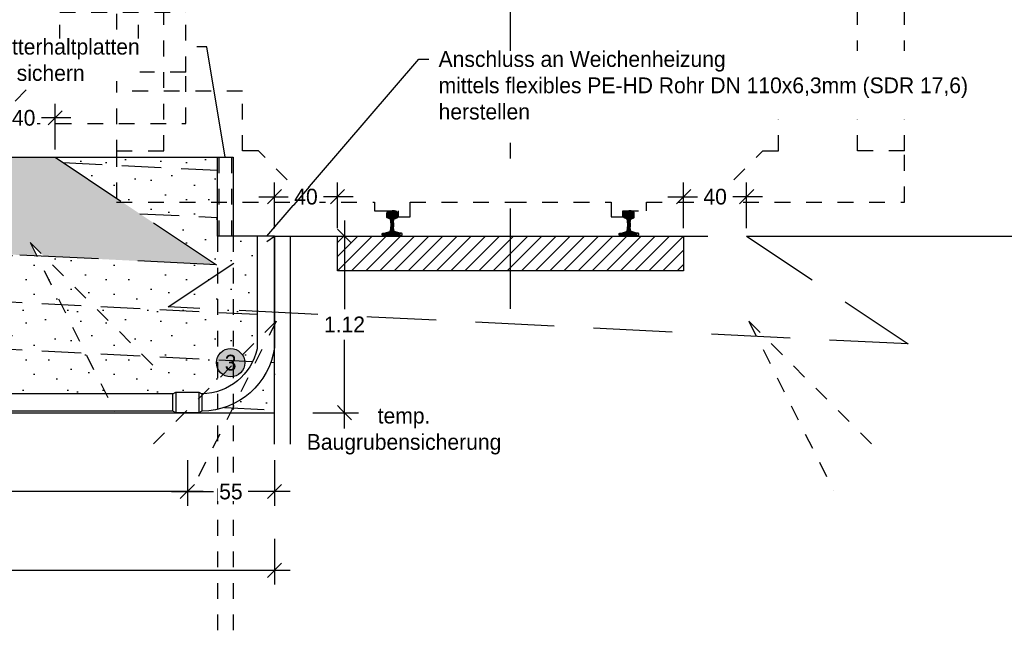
# Model space of a CAD drawing. Header units: metres. Extents: x -8 to 484, y -254 to 116.
# Tile 166 of 172: x 425.94 to 432.19, y 53.76 to 57.63. Entities that reach past the tile are written whole.
import ezdxf
from ezdxf import colors
from ezdxf.entities.mleader import LeaderData, LeaderLine
from ezdxf.math import Vec2, Vec3

# ---------------------------------------------------------------- set-up
doc = ezdxf.new("R2010")
doc.units = ezdxf.units.M
doc.linetypes.add('STRICHLINIE', pattern=[0.75, 0.5, -0.25])
doc.linetypes.add('STRICHPUNKT', pattern=[25.4, 12.7, -6.35, 0, -6.35])
for name, color, linetype in [('GTU_A_Druckbereich', 7, 'STRICHPUNKT'), ('GTU_A_Gleisachse', 7, 'STRICHPUNKT'), ('GTU_A_Lichtraumprofil', 252, 'Continuous'), ('GTU_B', 253, 'Continuous'), ('GTU_B_Bemaßung', 253, 'Continuous'), ('GTU_P', 1, 'Continuous'), ('GTU_P_Baugrube', 11, 'Continuous'), ('GTU_P_Baugrube_Bemaßung', 11, 'Continuous'), ('GTU_P_Baugrube_Beschriftung', 11, 'Continuous'), ('GTU_P_Bemaßung', 1, 'Continuous'), ('GTU_P_Beschriftung', 1, 'Continuous')]:
    doc.layers.add(name, color=color, linetype=linetype)
doc.styles.add('PROVI', font='PROVI.SHX')
doc.dimstyles.new('1zu50', dxfattribs={"dimscale": 0.5, "dimtxt": 0.2, "dimasz": 0.18, "dimexe": 0.18, "dimexo": 0.02, "dimgap": 0.09, "dimtad": 0, "dimtih": 1, "dimtoh": 1, "dimzin": 4, "dimdsep": 46, "dimtxsty": 'PROVI', "dimblk1": 'OBLIQUE', "dimblk2": 'OBLIQUE', "dimsah": 1, "dimcen": 0.3, "dimdle": 0.2, "dimclrd": 256, "dimclre": 256, "dimclrt": 256, "dimadec": 0, "dimazin": 0, "dimtfac": 1, "dimtdec": 4, "dimtofl": 0, "dimtmove": 2, "dimatfit": 3, "dimldrblk": 'NONE', "dimfxl": 0.4, "dimfxlon": 1, "dimtfill": 1, "dimtfillclr": 256, "dimtolj": 1, "dimtzin": 0, "dimlwd": -1, "dimlwe": -1, "dimarcsym": 0})
doc.dimstyles.new('1zu50 (cm)', dxfattribs={"dimscale": 0.5, "dimtxt": 0.2, "dimasz": 0.18, "dimexe": 0.18, "dimexo": 0.02, "dimgap": 0.09, "dimtad": 0, "dimtih": 1, "dimtoh": 1, "dimdec": 0, "dimlfac": 100, "dimzin": 4, "dimdsep": 46, "dimtxsty": 'PROVI', "dimblk1": 'OBLIQUE', "dimblk2": 'OBLIQUE', "dimsah": 1, "dimcen": 0.3, "dimdle": 0.2, "dimclrd": 256, "dimclre": 256, "dimclrt": 256, "dimadec": 0, "dimazin": 0, "dimtfac": 1, "dimtdec": 4, "dimtofl": 0, "dimtmove": 2, "dimatfit": 3, "dimldrblk": 'NONE', "dimfxl": 0.4, "dimfxlon": 1, "dimtfill": 1, "dimtfillclr": 256, "dimtolj": 1, "dimtzin": 0, "dimlwd": -1, "dimlwe": -1, "dimarcsym": 0})

# ---------------------------------------------------------------- blocks, each defined once
blk = doc.blocks.new('Lira_250m GC mit_Ola')
at = {"layer": 'GTU_A_Lichtraumprofil', "linetype": 'STRICHLINIE', "ltscale": 0.2}
for points in [[(0.75, 0.055), (1.3875, 0.055), (1.3875, -0.038), (1.4625, -0.038), (1.4625, 0), (1.6125, 0), (1.6125, 0.055), (2.025, 0.055), (3.25, 0.055), (3.25, 0.38), (3.25, 3.05), (2.61, 4.9), (-1.11, 4.9), (-1.75, 3.05), (-1.75, 0.38), (-1.75, 0.055), (-0.525, 0.055), (-0.1125, 0.055), (-0.1125, 0), (0.0375, 0), (0.0375, -0.038), (0.1125, -0.038), (0.1125, 0.055), (0.75, 0.055)], [(-1.75, 0.38), (-1.45, 0.38), (-1.45, 3.9172)], [(3.25, 0.38), (2.95, 0.38), (2.95, 3.9172)], [(-0.525, 0.055), (-0.85, 0.38), (-0.95, 0.38), (-0.95, 0.76), (-1.75, 0.76)], [(2.025, 0.055), (2.35, 0.38), (2.45, 0.38), (2.45, 0.76), (3.25, 0.76)]]:
    blk.add_lwpolyline(points, dxfattribs=at)
blk = doc.blocks.new('S54')
at = {"color": 0}
for p, q in [((-0.0335, 0.1187), (0.0018, 0.154)), ((-0.0335, 0.1275), (-0.0071, 0.1539)), ((-0.0335, 0.1363), (-0.0164, 0.1534)), ((-0.0335, 0.14), (-0.0324, 0.1449)), ((-0.0335, 0.116), (-0.0335, 0.14)), ((-0.0324, 0.1449), (-0.0315, 0.147)), ((-0.0322, 0.1112), (0.0105, 0.1539)), ((-0.0315, 0.147), (-0.0296, 0.1491)), ((-0.0296, 0.1491), (-0.0275, 0.1505)), ((-0.0275, 0.1505), (-0.0253, 0.1518)), ((-0.0259, 0.1086), (0.0187, 0.1531)), ((-0.0253, 0.1518), (-0.0243, 0.1521)), ((-0.0243, 0.1521), (-0.0209, 0.1529)), ((-0.0209, 0.1529), (-0.0171, 0.1533)), ((-0.0194, 0.1063), (0.0258, 0.1515)), ((-0.0171, 0.1533), (-0.014, 0.1536)), ((-0.014, 0.1536), (-0.0099, 0.1539)), ((-0.0134, 0.1034), (0.0309, 0.1477)), ((-0.0106, 0.0974), (0.0332, 0.1412)), ((-0.0099, 0.1539), (-0.0058, 0.154)), ((-0.0091, 0.09), (0.0335, 0.1326)), ((-0.0058, 0.154), (-0.0026, 0.154)), ((-0.0026, 0.154), (0, 0.154)), ((0.0026, 0.154), (0, 0.154)), ((0.0058, 0.154), (0.0026, 0.154)), ((0.0099, 0.1539), (0.0058, 0.154)), ((0.014, 0.1536), (0.0099, 0.1539)), ((0.0171, 0.1533), (0.014, 0.1536)), ((0.0209, 0.1529), (0.0171, 0.1533)), ((0.0243, 0.1521), (0.0209, 0.1529)), ((0.0253, 0.1518), (0.0243, 0.1521)), ((0.0275, 0.1505), (0.0253, 0.1518)), ((0.0296, 0.1491), (0.0275, 0.1505)), ((0.0315, 0.147), (0.0296, 0.1491)), ((0.0324, 0.1449), (0.0315, 0.147)), ((0.0335, 0.14), (0.0324, 0.1449)), ((0.0335, 0.116), (0.0335, 0.14)), ((-0.0332, 0.1123), (-0.0335, 0.116)), ((-0.0326, 0.1114), (-0.0332, 0.1123)), ((-0.0311, 0.1105), (-0.0326, 0.1114)), ((-0.0153, 0.1048), (-0.0311, 0.1105)), ((-0.0141, 0.1041), (-0.0153, 0.1048)), ((-0.0128, 0.1029), (-0.0141, 0.1041)), ((-0.0119, 0.1016), (-0.0128, 0.1029)), ((-0.0112, 0.1), (-0.0119, 0.1016)), ((-0.0105, 0.0968), (-0.0112, 0.1)), ((-0.0101, 0.0951), (-0.0105, 0.0968)), ((-0.0092, 0.091), (-0.0101, 0.0951)), ((-0.0085, 0.0854), (-0.0092, 0.091)), ((-0.0088, 0.0462), (0.008, 0.0629)), ((-0.008, 0.0786), (-0.0085, 0.0854)), ((-0.0083, 0.082), (0.0335, 0.1238)), ((-0.008, 0.0735), (0.0092, 0.0906)), ((-0.008, 0.0646), (0.0082, 0.0808)), ((-0.008, 0.0786), (-0.008, 0.0528)), ((-0.008, 0.0558), (0.008, 0.0718)), ((0.008, 0.0786), (0.0085, 0.0854)), ((0.008, 0.0786), (0.008, 0.0528)), ((0.0085, 0.0854), (0.0092, 0.091)), ((0.0092, 0.091), (0.0101, 0.0951)), ((0.0101, 0.0951), (0.0105, 0.0968)), ((0.0105, 0.0968), (0.0112, 0.1)), ((0.0112, 0.1), (0.0119, 0.1016)), ((0.0119, 0.1016), (0.0128, 0.1029)), ((0.0128, 0.1029), (0.0141, 0.1041)), ((0.0141, 0.1041), (0.0153, 0.1048)), ((0.0153, 0.1048), (0.0311, 0.1105)), ((0.0279, 0.1093), (0.0335, 0.115)), ((0.0311, 0.1105), (0.0326, 0.1114)), ((0.0326, 0.1114), (0.0332, 0.1123)), ((0.0332, 0.1123), (0.0335, 0.116)), ((-0.0625, 0.0013), (-0.0511, 0.0127)), ((-0.0625, 0.0099), (-0.0617, 0.0108)), ((-0.0625, 0), (-0.0625, 0.0099)), ((-0.0625, 0), (0.0625, 0)), ((-0.0617, 0.0108), (-0.0608, 0.0117)), ((-0.0608, 0.0117), (-0.0595, 0.012)), ((-0.0595, 0.012), (-0.0447, 0.0132)), ((-0.0549, 0), (-0.0403, 0.0146)), ((-0.0461, 0), (-0.0263, 0.0198)), ((-0.0447, 0.0132), (-0.0417, 0.0141)), ((-0.0417, 0.0141), (-0.0157, 0.0237)), ((-0.0372, 0.0001), (0.0088, 0.046)), ((-0.0283, 0.0001), (0.0095, 0.038)), ((-0.0195, 0.0001), (0.0111, 0.0307)), ((-0.0157, 0.0237), (-0.0137, 0.0249)), ((-0.0137, 0.0249), (-0.0124, 0.026)), ((-0.0124, 0.026), (-0.0119, 0.0274)), ((-0.0119, 0.0274), (-0.0109, 0.0313)), ((-0.0109, 0.0313), (-0.0096, 0.0378)), ((-0.0106, 0.0001), (0.014, 0.0247)), ((-0.0099, 0.0362), (0.008, 0.0541)), ((-0.0096, 0.0378), (-0.0088, 0.0461)), ((-0.0088, 0.0461), (-0.008, 0.0528)), ((-0.0018, 0.0001), (0.0201, 0.022)), ((0.0071, 0.0001), (0.0266, 0.0197)), ((0.0088, 0.0461), (0.008, 0.0528)), ((0.0096, 0.0378), (0.0088, 0.0461)), ((0.0109, 0.0313), (0.0096, 0.0378)), ((0.0119, 0.0274), (0.0109, 0.0313)), ((0.0124, 0.026), (0.0119, 0.0274)), ((0.0137, 0.0249), (0.0124, 0.026)), ((0.0157, 0.0237), (0.0137, 0.0249)), ((0.0417, 0.0141), (0.0157, 0.0237)), ((0.0159, 0.0001), (0.0331, 0.0173)), ((0.0247, 0.0001), (0.0395, 0.0149)), ((0.0335, 0.0001), (0.0462, 0.0127)), ((0.0447, 0.0132), (0.0417, 0.0141)), ((0.0424, 0.0001), (0.0543, 0.012)), ((0.0595, 0.012), (0.0447, 0.0132)), ((0.0608, 0.0117), (0.0595, 0.012)), ((0.06, 0), (0.0625, 0.0025)), ((0.0617, 0.0108), (0.0608, 0.0117)), ((0.0625, 0.0099), (0.0617, 0.0108)), ((0.0618, 0.0107), (0.0618, 0.0107)), ((0.0625, 0), (0.0625, 0.0099))]:
    blk.add_line(p, q, dxfattribs=at)
blk = doc.blocks.new('_OBLIQUE')
at = {"color": 0, "linetype": 'ByBlock'}
blk.add_line((-0.5, -0.5), (0.5, 0.5), dxfattribs=at)
blk = doc.blocks.new('*D228')
at = {"layer": 'Defpoints', "color": 0, "linetype": 'Continuous'}
for p in [(421.4728, 55.138), (427.555, 55.138), (427.555, 54.138)]:
    blk.add_point(p, dxfattribs=at)
at = {"layer": 'GTU_P_Baugrube_Bemaßung', "linetype": 'Continuous'}
for p, q in [((421.4728, 54.338), (421.4728, 54.048)), ((427.555, 54.338), (427.555, 54.048)), ((421.3728, 54.138), (424.3479, 54.138)), ((427.655, 54.138), (424.6799, 54.138))]:
    blk.add_line(p, q, dxfattribs=at)
at = {"layer": 'GTU_P_Baugrube_Bemaßung', "linetype": 'Continuous', "xscale": 0.09, "yscale": 0.09, "zscale": 0.09, "rotation": 180}
blk.add_blockref('_OBLIQUE', (421.4728, 54.138), dxfattribs=at)
at = {"layer": 'GTU_P_Baugrube_Bemaßung', "linetype": 'Continuous', "xscale": 0.09, "yscale": 0.09, "zscale": 0.09}
blk.add_blockref('_OBLIQUE', (427.555, 54.138), dxfattribs=at)
at = {"layer": 'GTU_P_Baugrube_Bemaßung', "linetype": 'Continuous', "insert": (424.5139, 54.138), "char_height": 0.1, "attachment_point": 5, "style": 'PROVI', "bg_fill": 3, "box_fill_scale": 1.1, "bg_fill_color": 256, "bg_fill_true_color": 13158600, "bg_fill_transparency": 0}
blk.add_mtext('\\A1;6.08', dxfattribs=at)
blk = doc.blocks.new('_None')
blk = doc.blocks.new('Druckbereich')
at = {"layer": 'GTU_A_Druckbereich', "linetype": 'STRICHLINIE', "ltscale": 0.2}
for p, q in [((-0.7377, -0.7), (-1.5862, -1.5485)), ((-0.7377, -0.7), (-1.2743, -1.7733)), ((2.2623, -0.7), (3.1108, -1.5485)), ((2.2623, -0.7), (2.799, -1.7733))]:
    blk.add_line(p, q, dxfattribs=at)
blk = doc.blocks.new('*D249')
at = {"layer": 'Defpoints', "color": 0, "linetype": 'Continuous'}
for p in [(429.0528, 59.258), (429.0528, 56.9731), (431.5528, 56.9731)]:
    blk.add_point(p, dxfattribs=at)
at = {"layer": 'GTU_B_Bemaßung'}
for p, q in [((429.0528, 59.058), (429.0528, 59.348)), ((431.5528, 59.058), (431.5528, 59.348)), ((431.6528, 59.258), (428.9528, 59.258))]:
    blk.add_line(p, q, dxfattribs=at)
at = {"layer": 'GTU_B_Bemaßung', "linetype": 'Continuous', "xscale": 0.09, "yscale": 0.09, "zscale": 0.09, "rotation": 180}
blk.add_blockref('_OBLIQUE', (429.0528, 59.258), dxfattribs=at)
at = {"layer": 'GTU_B_Bemaßung', "linetype": 'Continuous', "xscale": 0.09, "yscale": 0.09, "zscale": 0.09}
blk.add_blockref('_OBLIQUE', (431.5528, 59.258), dxfattribs=at)
at = {"layer": 'GTU_B_Bemaßung', "linetype": 'Continuous', "insert": (430.3019, 59.358), "char_height": 0.1, "attachment_point": 5, "style": 'PROVI', "bg_fill": 3, "box_fill_scale": 1.1, "bg_fill_color": 256, "bg_fill_true_color": 13158600, "bg_fill_transparency": 0}
blk.add_mtext('\\A1;2.50', dxfattribs=at)
blk = doc.blocks.new('*D250')
at = {"layer": 'Defpoints', "color": 0, "linetype": 'Continuous'}
for p in [(429.0528, 59.758), (424.4928, 56.716), (429.0528, 56.716)]:
    blk.add_point(p, dxfattribs=at)
at = {"layer": 'GTU_B_Bemaßung', "linetype": 'Continuous'}
for p, q in [((424.4928, 59.558), (424.4928, 59.848)), ((429.0528, 59.558), (429.0528, 59.848)), ((424.3928, 59.758), (426.6015, 59.758)), ((429.1528, 59.758), (426.9441, 59.758))]:
    blk.add_line(p, q, dxfattribs=at)
at = {"layer": 'GTU_B_Bemaßung', "linetype": 'Continuous', "xscale": 0.09, "yscale": 0.09, "zscale": 0.09, "rotation": 180}
blk.add_blockref('_OBLIQUE', (424.4928, 59.758), dxfattribs=at)
at = {"layer": 'GTU_B_Bemaßung', "linetype": 'Continuous', "xscale": 0.09, "yscale": 0.09, "zscale": 0.09}
blk.add_blockref('_OBLIQUE', (429.0528, 59.758), dxfattribs=at)
at = {"layer": 'GTU_B_Bemaßung', "linetype": 'Continuous', "insert": (426.7728, 59.758), "char_height": 0.1, "attachment_point": 5, "style": 'PROVI', "bg_fill": 3, "box_fill_scale": 1.1, "bg_fill_color": 256, "bg_fill_true_color": 13158600, "bg_fill_transparency": 0}
blk.add_mtext('\\A1;4.56', dxfattribs=at)
blk = doc.blocks.new('*D259')
at = {"layer": 'Defpoints', "color": 0, "linetype": 'Continuous'}
for p in [(430.5507, 56.508), (430.1507, 56.258), (430.5507, 56.258)]:
    blk.add_point(p, dxfattribs=at)
at = {"layer": 'GTU_B_Bemaßung', "linetype": 'Continuous'}
for p, q in [((430.1507, 56.308), (430.1507, 56.598)), ((430.5507, 56.308), (430.5507, 56.598)), ((430.0507, 56.508), (430.2385, 56.508)), ((430.6507, 56.508), (430.4628, 56.508))]:
    blk.add_line(p, q, dxfattribs=at)
at = {"layer": 'GTU_B_Bemaßung', "linetype": 'Continuous', "xscale": 0.09, "yscale": 0.09, "zscale": 0.09, "rotation": 180}
blk.add_blockref('_OBLIQUE', (430.1507, 56.508), dxfattribs=at)
at = {"layer": 'GTU_B_Bemaßung', "linetype": 'Continuous', "xscale": 0.09, "yscale": 0.09, "zscale": 0.09}
blk.add_blockref('_OBLIQUE', (430.5507, 56.508), dxfattribs=at)
at = {"layer": 'GTU_B_Bemaßung', "linetype": 'Continuous', "insert": (430.3507, 56.508), "char_height": 0.1, "attachment_point": 5, "style": 'PROVI', "bg_fill": 3, "box_fill_scale": 1.1, "bg_fill_color": 256, "bg_fill_true_color": 13158600, "bg_fill_transparency": 0}
blk.add_mtext('\\A1;40', dxfattribs=at)
blk = doc.blocks.new('*D343')
at = {"layer": 'Defpoints', "color": 0, "linetype": 'Continuous'}
for p in [(422.7756, 55.138), (427.0022, 55.138), (427.0022, 54.638)]:
    blk.add_point(p, dxfattribs=at)
at = {"layer": 'GTU_P_Bemaßung', "linetype": 'Continuous'}
for p, q in [((422.7756, 54.838), (422.7756, 54.548)), ((427.0022, 54.838), (427.0022, 54.548)), ((422.6756, 54.638), (424.7188, 54.638)), ((427.1022, 54.638), (425.059, 54.638))]:
    blk.add_line(p, q, dxfattribs=at)
at = {"layer": 'GTU_P_Bemaßung', "linetype": 'Continuous', "xscale": 0.09, "yscale": 0.09, "zscale": 0.09, "rotation": 180}
blk.add_blockref('_OBLIQUE', (422.7756, 54.638), dxfattribs=at)
at = {"layer": 'GTU_P_Bemaßung', "linetype": 'Continuous', "xscale": 0.09, "yscale": 0.09, "zscale": 0.09}
blk.add_blockref('_OBLIQUE', (427.0022, 54.638), dxfattribs=at)
at = {"layer": 'GTU_P_Bemaßung', "linetype": 'Continuous', "insert": (424.8889, 54.638), "char_height": 0.1, "attachment_point": 5, "style": 'PROVI', "bg_fill": 3, "box_fill_scale": 1.1, "bg_fill_color": 256, "bg_fill_true_color": 13158600, "bg_fill_transparency": 0}
blk.add_mtext('\\A1;4.23', dxfattribs=at)
blk = doc.blocks.new('*D344')
at = {"layer": 'Defpoints', "color": 0, "linetype": 'Continuous'}
for p in [(427.555, 55.552), (427.0022, 55.138), (427.555, 54.638)]:
    blk.add_point(p, dxfattribs=at)
at = {"layer": 'GTU_P_Bemaßung', "linetype": 'Continuous'}
for p, q in [((427.0022, 54.838), (427.0022, 54.548)), ((427.555, 54.838), (427.555, 54.548)), ((426.9022, 54.638), (427.1683, 54.638)), ((427.655, 54.638), (427.3888, 54.638))]:
    blk.add_line(p, q, dxfattribs=at)
at = {"layer": 'GTU_P_Bemaßung', "linetype": 'Continuous', "xscale": 0.09, "yscale": 0.09, "zscale": 0.09, "rotation": 180}
blk.add_blockref('_OBLIQUE', (427.0022, 54.638), dxfattribs=at)
at = {"layer": 'GTU_P_Bemaßung', "linetype": 'Continuous', "xscale": 0.09, "yscale": 0.09, "zscale": 0.09}
blk.add_blockref('_OBLIQUE', (427.555, 54.638), dxfattribs=at)
at = {"layer": 'GTU_P_Bemaßung', "linetype": 'Continuous', "insert": (427.2786, 54.638), "char_height": 0.1, "attachment_point": 5, "style": 'PROVI', "bg_fill": 3, "box_fill_scale": 1.1, "bg_fill_color": 256, "bg_fill_true_color": 13158600, "bg_fill_transparency": 0}
blk.add_mtext('\\A1;55', dxfattribs=at)
blk = doc.blocks.new('*D383')
at = {"layer": 'Defpoints', "color": 0, "linetype": 'Continuous'}
for p in [(427.445, 60.258), (424.4928, 56.716), (427.445, 56.258)]:
    blk.add_point(p, dxfattribs=at)
at = {"layer": 'GTU_P_Bemaßung', "linetype": 'Continuous'}
for p, q in [((424.4928, 60.058), (424.4928, 60.348)), ((427.445, 60.058), (427.445, 60.348)), ((424.3928, 60.258), (425.8036, 60.258)), ((427.545, 60.258), (426.1342, 60.258))]:
    blk.add_line(p, q, dxfattribs=at)
at = {"layer": 'GTU_P_Bemaßung', "linetype": 'Continuous', "xscale": 0.09, "yscale": 0.09, "zscale": 0.09, "rotation": 180}
blk.add_blockref('_OBLIQUE', (424.4928, 60.258), dxfattribs=at)
at = {"layer": 'GTU_P_Bemaßung', "linetype": 'Continuous', "xscale": 0.09, "yscale": 0.09, "zscale": 0.09}
blk.add_blockref('_OBLIQUE', (427.445, 60.258), dxfattribs=at)
at = {"layer": 'GTU_P_Bemaßung', "linetype": 'Continuous', "insert": (425.9689, 60.258), "char_height": 0.1, "attachment_point": 5, "style": 'PROVI', "bg_fill": 3, "box_fill_scale": 1.1, "bg_fill_color": 256, "bg_fill_true_color": 13158600, "bg_fill_transparency": 0}
blk.add_mtext('\\A1;2.95', dxfattribs=at)
blk = doc.blocks.new('*D384')
at = {"layer": 'Defpoints', "color": 0, "linetype": 'Continuous'}
for p in [(427.555, 60.258), (427.445, 56.258), (427.555, 56.258)]:
    blk.add_point(p, dxfattribs=at)
at = {"layer": 'GTU_P_Bemaßung', "linetype": 'Continuous'}
for p, q in [((427.445, 60.058), (427.445, 60.348)), ((427.555, 60.058), (427.555, 60.348)), ((427.345, 60.258), (427.655, 60.258))]:
    blk.add_line(p, q, dxfattribs=at)
at = {"layer": 'GTU_P_Bemaßung', "linetype": 'Continuous', "xscale": 0.09, "yscale": 0.09, "zscale": 0.09, "rotation": 180}
blk.add_blockref('_OBLIQUE', (427.445, 60.258), dxfattribs=at)
at = {"layer": 'GTU_P_Bemaßung', "linetype": 'Continuous', "xscale": 0.09, "yscale": 0.09, "zscale": 0.09}
blk.add_blockref('_OBLIQUE', (427.555, 60.258), dxfattribs=at)
at = {"layer": 'GTU_P_Bemaßung', "linetype": 'Continuous', "insert": (427.5, 60.4655), "char_height": 0.1, "attachment_point": 5, "style": 'PROVI', "bg_fill": 3, "box_fill_scale": 1.1, "bg_fill_color": 256, "bg_fill_true_color": 13158600, "bg_fill_transparency": 0}
blk.add_mtext('\\A1;11', dxfattribs=at)
blk = doc.blocks.new('*D385')
at = {"layer": 'Defpoints', "color": 0, "linetype": 'Continuous'}
for p in [(429.0528, 60.258), (427.555, 56.258), (429.0528, 56.258)]:
    blk.add_point(p, dxfattribs=at)
at = {"layer": 'GTU_P_Bemaßung', "linetype": 'Continuous'}
for p, q in [((427.555, 60.058), (427.555, 60.348)), ((429.0528, 60.058), (429.0528, 60.348)), ((427.455, 60.258), (428.1527, 60.258)), ((429.1528, 60.258), (428.455, 60.258))]:
    blk.add_line(p, q, dxfattribs=at)
at = {"layer": 'GTU_P_Bemaßung', "linetype": 'Continuous', "xscale": 0.09, "yscale": 0.09, "zscale": 0.09, "rotation": 180}
blk.add_blockref('_OBLIQUE', (427.555, 60.258), dxfattribs=at)
at = {"layer": 'GTU_P_Bemaßung', "linetype": 'Continuous', "xscale": 0.09, "yscale": 0.09, "zscale": 0.09}
blk.add_blockref('_OBLIQUE', (429.0528, 60.258), dxfattribs=at)
at = {"layer": 'GTU_P_Bemaßung', "linetype": 'Continuous', "insert": (428.3039, 60.258), "char_height": 0.1, "attachment_point": 5, "style": 'PROVI', "bg_fill": 3, "box_fill_scale": 1.1, "bg_fill_color": 256, "bg_fill_true_color": 13158600, "bg_fill_transparency": 0}
blk.add_mtext('\\A1;1.50', dxfattribs=at)
blk = doc.blocks.new('*D386')
at = {"layer": 'Defpoints', "color": 0, "linetype": 'Continuous'}
for p in [(427.955, 56.508), (427.555, 56.258), (427.955, 56.258)]:
    blk.add_point(p, dxfattribs=at)
at = {"layer": 'GTU_P_Bemaßung', "linetype": 'Continuous'}
for p, q in [((427.555, 56.308), (427.555, 56.598)), ((427.955, 56.308), (427.955, 56.598)), ((427.455, 56.508), (427.6428, 56.508)), ((428.055, 56.508), (427.8671, 56.508))]:
    blk.add_line(p, q, dxfattribs=at)
at = {"layer": 'GTU_P_Bemaßung', "linetype": 'Continuous', "xscale": 0.09, "yscale": 0.09, "zscale": 0.09, "rotation": 180}
blk.add_blockref('_OBLIQUE', (427.555, 56.508), dxfattribs=at)
at = {"layer": 'GTU_P_Bemaßung', "linetype": 'Continuous', "xscale": 0.09, "yscale": 0.09, "zscale": 0.09}
blk.add_blockref('_OBLIQUE', (427.955, 56.508), dxfattribs=at)
at = {"layer": 'GTU_P_Bemaßung', "linetype": 'Continuous', "insert": (427.755, 56.508), "char_height": 0.1, "attachment_point": 5, "style": 'PROVI', "bg_fill": 3, "box_fill_scale": 1.1, "bg_fill_color": 256, "bg_fill_true_color": 13158600, "bg_fill_transparency": 0}
blk.add_mtext('\\A1;40', dxfattribs=at)
blk = doc.blocks.new('*D388')
at = {"layer": 'Defpoints', "color": 0, "linetype": 'Continuous'}
for p in [(426.1638, 57.008), (425.7638, 56.758), (426.1638, 56.758)]:
    blk.add_point(p, dxfattribs=at)
at = {"layer": 'GTU_P_Bemaßung', "linetype": 'Continuous'}
for p, q in [((425.7638, 56.808), (425.7638, 57.098)), ((426.1638, 56.808), (426.1638, 57.098)), ((425.6638, 57.008), (425.8517, 57.008)), ((426.2638, 57.008), (426.076, 57.008))]:
    blk.add_line(p, q, dxfattribs=at)
at = {"layer": 'GTU_P_Bemaßung', "linetype": 'Continuous', "xscale": 0.09, "yscale": 0.09, "zscale": 0.09, "rotation": 180}
blk.add_blockref('_OBLIQUE', (425.7638, 57.008), dxfattribs=at)
at = {"layer": 'GTU_P_Bemaßung', "linetype": 'Continuous', "xscale": 0.09, "yscale": 0.09, "zscale": 0.09}
blk.add_blockref('_OBLIQUE', (426.1638, 57.008), dxfattribs=at)
at = {"layer": 'GTU_P_Bemaßung', "linetype": 'Continuous', "insert": (425.9638, 57.008), "char_height": 0.1, "attachment_point": 5, "style": 'PROVI', "bg_fill": 3, "box_fill_scale": 1.1, "bg_fill_color": 256, "bg_fill_true_color": 13158600, "bg_fill_transparency": 0}
blk.add_mtext('\\A1;40', dxfattribs=at)
blk = doc.blocks.new('*D411')
at = {"layer": 'Defpoints', "color": 0, "linetype": 'Continuous'}
for p in [(427.605, 56.258), (427.555, 55.138), (427.9989, 55.138)]:
    blk.add_point(p, dxfattribs=at)
at = {"layer": 'GTU_P_Baugrube_Bemaßung', "linetype": 'Continuous'}
for p, q in [((427.9989, 56.358), (427.9989, 55.7947)), ((427.7989, 56.258), (428.0889, 56.258)), ((427.9989, 55.038), (427.9989, 55.6013)), ((427.7989, 55.138), (428.0889, 55.138))]:
    blk.add_line(p, q, dxfattribs=at)
at = {"layer": 'GTU_P_Baugrube_Bemaßung', "linetype": 'Continuous', "xscale": 0.09, "yscale": 0.09, "zscale": 0.09}
for p, rotation in [((427.9989, 56.258), 90), ((427.9989, 55.138), 270)]:
    blk.add_blockref('_OBLIQUE', p, dxfattribs=dict(at, rotation=rotation))
at = {"layer": 'GTU_P_Baugrube_Bemaßung', "linetype": 'Continuous', "insert": (427.9989, 55.698), "char_height": 0.1, "attachment_point": 5, "style": 'PROVI', "bg_fill": 3, "box_fill_scale": 1.1, "bg_fill_color": 256, "bg_fill_true_color": 13158600, "bg_fill_transparency": 0}
blk.add_mtext('\\A1;1.12', dxfattribs=at)

msp = doc.modelspace()

# ---------------------------------------------------------------- hatches: boundary and pattern name
at = {"layer": 'GTU_B'}
h = msp.add_hatch(dxfattribs=at)
h.set_pattern_fill('ANSI31', color=256, scale=0.02, style=0)
h.set_pattern_definition([(45, (414.092635, -7.215255), (-0.04490128, 0.04490128), [])])
h.paths.add_polyline_path([(430.1507, 56.258), (427.955, 56.258), (427.955, 56.038), (430.1507, 56.038)])
at = {"layer": 'GTU_P_Baugrube', "linetype": 'Continuous', "transparency": 33554687}
h = msp.add_hatch(dxfattribs=at)
h.set_pattern_fill('DOTS2', color=256, scale=0.02, style=0)
h.set_pattern_definition([(0, (414.11295, -6.7051), (0, 0.508), [0, -0.508]), (0, (414.2755, -6.69494), (0, 0.508), [0, -0.508]), (0, (414.1841, -6.5832), (0, 0.508), [0, -0.508]), (0, (414.29583, -6.5019), (0, 0.508), [0, -0.508]), (0, (414.16375, -6.4714), (0, 0.508), [0, -0.508]), (0, (414.2044, -6.3495), (0, 0.508), [0, -0.508]), (0, (414.1333, -6.25806), (0, 0.508), [0, -0.508]), (0, (414.29583, -6.2682), (0, 0.508), [0, -0.508]), (0, (414.41775, -6.2479), (0, 0.508), [0, -0.508]), (0, (414.4787, -6.3698), (0, 0.508), [0, -0.508]), (0, (414.5803, -6.38), (0, 0.508), [0, -0.508]), (0, (414.5803, -6.56286), (0, 0.508), [0, -0.508]), (0, (414.4889, -6.6238), (0, 0.508), [0, -0.508]), (0, (414.34663, -6.59334), (0, 0.508), [0, -0.508]), (0, (414.4381, -6.5019), (0, 0.508), [0, -0.508]), (0, (414.34663, -6.41046), (0, 0.508), [0, -0.508]), (0, (414.56, -6.69494), (0, 0.508), [0, -0.508])])
h.paths.add_polyline_path([(422.703, 55.138), (422.6828, 55.148, -0.290434), (422.2612, 55.4209), (421.4728, 55.4603), (421.4728, 55.138)])
h.paths.add_polyline_path([(421.4728, 55.4603), (422.2612, 55.4209, -0.073223), (422.2228, 55.552), (422.2228, 55.7232), (421.4728, 55.7607)])
h.paths.add_polyline_path([(421.4728, 55.7607), (422.2228, 55.7232), (422.2228, 56.0236), (421.4728, 56.0611)])
h.paths.add_polyline_path([(421.4728, 56.0611), (422.2228, 56.0236), (422.2228, 56.128), (421.8128, 56.128), (421.8128, 56.393), (421.4728, 56.393), (421.4728, 56.128)])
h.paths.add_polyline_path([(422.5828, 56.128), (422.3328, 56.128), (422.3328, 56.0181), (427.193, 55.7751), (427.193, 55.7934), (426.8815, 55.809), (427.193, 56.0167), (427.193, 56.258), (427.193, 56.3758), (426.7001, 56.4005), (427.1872, 56.0757), (422.5828, 56.3059)])
h.paths.add_polyline_path([(427.193, 55.7751), (422.3328, 56.0181), (422.3328, 55.7177), (427.193, 55.4747)])
h.paths.add_polyline_path([(422.3328, 55.544, 0.09783), (422.3894, 55.4145), (425.5193, 55.258), (426.9094, 55.258), (426.9295, 55.2686), (427.0748, 55.2686), (427.095, 55.258, 0.06832), (427.193, 55.2731), (427.193, 55.4747), (422.3328, 55.7177)])
h.paths.add_polyline_path([(422.8482, 55.2686), (422.8684, 55.258), (425.5193, 55.258), (422.3894, 55.4145, 0.241279), (422.6828, 55.258), (422.703, 55.2686)])
h.paths.add_polyline_path([(427.555, 55.138), (427.555, 55.1562), (427.293, 55.1693), (427.293, 55.138)])
h.paths.add_polyline_path([(427.555, 55.4566), (427.5317, 55.4578, -0.197131), (427.293, 55.1939), (427.293, 55.1693), (427.555, 55.1562)])
h.paths.add_polyline_path([(427.293, 55.4697), (427.293, 55.3204, 0.132122), (427.417, 55.4635)])
h.paths.add_polyline_path([(427.293, 55.3204), (427.293, 55.4697), (427.193, 55.4747), (427.193, 55.2731, 0.076291)])
h.paths.add_polyline_path([(427.417, 55.4635, 0.058623), (427.445, 55.544), (427.445, 55.7625), (427.293, 55.7701), (427.293, 55.4697)])
h.paths.add_polyline_path([(427.293, 55.4697), (427.293, 55.7701), (427.193, 55.7751), (427.193, 55.4747)])
h.paths.add_polyline_path([(427.293, 56.0833), (427.293, 55.7884), (427.445, 55.7808), (427.445, 56.1847)])
h.paths.add_polyline_path([(427.293, 55.7884), (427.293, 56.0833), (427.193, 56.0167), (427.193, 55.7934)])
h.paths.add_polyline_path([(427.193, 56.0167), (426.8815, 55.809), (427.193, 55.7934)])
h.paths.add_polyline_path([(427.293, 56.0833), (427.293, 56.258), (427.193, 56.258), (427.193, 56.0167)])
h.paths.add_polyline_path([(427.293, 56.258), (427.293, 56.0833), (427.445, 56.1847), (427.445, 56.258)])
h.paths.add_polyline_path([(426.7001, 56.4005), (427.193, 56.3758), (427.193, 56.4731), (426.5912, 56.4731)])
h.paths.add_polyline_path([(426.553, 56.7082), (426.553, 56.4986), (426.5912, 56.4731), (427.193, 56.4731), (427.193, 56.6762)])
h.paths.add_polyline_path([(426.553, 56.7082), (426.213, 56.7252), (426.553, 56.4986)])
h.paths.add_polyline_path([(426.553, 56.758), (426.1638, 56.758), (426.213, 56.7252), (426.553, 56.7082)])
h.paths.add_polyline_path([(426.553, 56.758), (426.553, 56.7082), (427.193, 56.6762), (427.193, 56.758)])
h.paths.add_polyline_path([(427.445, 56.258), (427.445, 56.1847), (427.555, 56.258)])
h.paths.add_polyline_path([(427.293, 55.7884), (427.293, 55.7701), (427.445, 55.7625), (427.445, 55.7808)])
h.paths.add_polyline_path([(427.293, 55.7701), (427.293, 55.7884), (427.193, 55.7934), (427.193, 55.7751)])
h.paths.add_polyline_path([(427.5317, 55.4578), (427.555, 55.4566), (427.555, 55.552, -0.051897)])
h.paths.add_polyline_path([(427.293, 55.1693), (427.2389, 55.172, -0.025422), (427.193, 55.1593), (427.193, 55.138), (427.293, 55.138)])
h.paths.add_polyline_path([(427.2389, 55.172), (427.293, 55.1693), (427.293, 55.1939, -0.031146)])
h.paths.add_polyline_path([(427.095, 55.148), (427.0748, 55.138), (427.193, 55.138), (427.193, 55.1593, -0.052761)])
h.paths.add_polyline_path([(422.8684, 55.148), (422.8482, 55.138), (426.9295, 55.138), (426.9094, 55.148)])

# ---------------------------------------------------------------- linework, layer by layer
at = {"layer": 'GTU_B', "linetype": 'STRICHLINIE', "ltscale": 0.2, "transparency": 33554687}
for p, q in [((427.193, 56.258, 23875.401), (427.193, 53.758, 23875.401)), ((427.293, 56.258, 23875.401), (427.293, 53.758, 23875.401))]:
    msp.add_line(p, q, dxfattribs=at)
at = {"layer": 'GTU_B', "linetype": 'Continuous'}
for p, q in [((427.555, 56.258, 23875.401), (427.293, 56.258, 23875.401)), ((430.5507, 56.258, 23875.401), (433.5507, 56.258, 23875.401))]:
    msp.add_line(p, q, dxfattribs=at)
at = {"layer": 'GTU_B', "linetype": 'STRICHLINIE', "elevation": 23875.401}
msp.add_lwpolyline([(430.5507, 56.258), (431.5763, 55.5743), (426.8815, 55.809), (427.555, 56.258), (427.555, 56.258)], close=True, dxfattribs=at)
at = {"layer": 'GTU_B', "linetype": 'Continuous', "elevation": 23875.401, "flags": 128}
msp.add_lwpolyline([(427.955, 56.258), (430.1507, 56.258), (430.1507, 56.038), (427.955, 56.038)], close=True, dxfattribs=at)
at = {"layer": 'GTU_P'}
for p, q in [((426.9094, 55.258, 23875.401), (422.8684, 55.258, 23875.401)), ((426.9295, 55.2686, 23875.401), (426.9295, 55.138, 23875.401)), ((427.0748, 55.2686, 23875.401), (427.0748, 55.138, 23875.401)), ((426.9094, 55.148, 23875.401), (422.8684, 55.148, 23875.401))]:
    msp.add_line(p, q, dxfattribs=at)
at = {"layer": 'GTU_P', "linetype": 'Continuous', "elevation": 23875.401}
for points in [[(427.445, 56.258), (427.445, 55.544, -0.347307), (427.095, 55.258)], [(427.555, 56.258), (427.555, 55.552, -0.371558), (427.095, 55.148)]]:
    msp.add_lwpolyline(points, format="xyb", dxfattribs=at)
at = {"layer": 'GTU_P', "elevation": 23875.401}
msp.add_lwpolyline([(427.0748, 55.138), (426.9295, 55.138), (426.9094, 55.148), (426.9094, 55.258), (426.9295, 55.2686), (427.0748, 55.2686), (427.095, 55.258), (427.095, 55.148)], close=True, dxfattribs=at)
at = {"layer": 'GTU_P_Baugrube', "linetype": 'STRICHLINIE', "ltscale": 0.5}
for p, q in [((422.3328, 56.0181, 23875.401), (427.445, 55.7625, 23875.401)), ((422.3328, 55.7177, 23875.401), (427.417, 55.4635, 23875.401)), ((427.5317, 55.4578, 23875.401), (427.555, 55.4566, 23875.401)), ((427.2389, 55.172, 23875.401), (427.555, 55.1562, 23875.401))]:
    msp.add_line(p, q, dxfattribs=at)
at = {"layer": 'GTU_P_Baugrube', "linetype": 'Continuous', "elevation": 23875.401, "flags": 128}
msp.add_lwpolyline([(421.4728, 56.128), (421.4728, 55.138), (427.555, 55.138), (427.555, 56.258)], dxfattribs=at)

# ---------------------------------------------------------------- block references
at = {"layer": 'GTU_A_Lichtraumprofil'}
msp.add_blockref('Lira_250m GC mit_Ola', (423.743, 56.9181, 23875.401), dxfattribs=at)

# ---------------------------------------------------------------- next in the draw order: block references
msp.add_blockref('Lira_250m GC mit_Ola', (428.303, 56.4181, 23875.401), dxfattribs=at)

# ---------------------------------------------------------------- next in the draw order: dimensions: what is measured, and where the dimension line sits
at = {"layer": 'GTU_P_Baugrube_Bemaßung', "linetype": 'Continuous'}
dim = msp.add_linear_dim(base=(427.555, 54.138, 23875.401), p1=(421.4728, 55.138, 23875.401), p2=(427.555, 55.138, 23875.401), dimstyle='1zu50', dxfattribs=at)
dim.commit()
dim.dimension.update_dxf_attribs({"geometry": '*D228', "text_midpoint": (424.5139, 54.138, 23875.401)})

# ---------------------------------------------------------------- next in the draw order: hatches: boundary and pattern name
at = {"layer": 'GTU_P', "linetype": 'Continuous', "transparency": 33554508}
h = msp.add_hatch(color=256, dxfattribs=at)
h.paths.add_polyline_path([(426.0051, 56.218), (426.0927, 56.1305), (427.1872, 56.0757), (426.5912, 56.4731), (426.553, 56.4731), (426.553, 56.4986), (426.1638, 56.758), (425.7638, 56.758), (425.7928, 56.548), (423.1928, 56.548), (423.2218, 56.758), (422.8218, 56.758), (422.5828, 56.5987), (422.5828, 56.3059), (426.0478, 56.1327)])
h.paths.add_polyline_path([(426.553, 56.4731), (426.5912, 56.4731), (426.553, 56.4986)])

# ---------------------------------------------------------------- next in the draw order: linework, layer by layer
at = {"layer": 'GTU_A_Gleisachse', "color": 7, "ltscale": 0.05}
msp.add_line((429.0528, 55.798, 23875.401), (429.0528, 61.798, 23875.401), dxfattribs=at)
at = {"layer": 'GTU_B', "linetype": 'STRICHLINIE', "ltscale": 0.2, "transparency": 33554687}
for p, q in [((427.203, 56.758, 23875.401), (427.203, 56.258, 23875.401)), ((427.283, 56.758, 23875.401), (427.283, 56.258, 23875.401))]:
    msp.add_line(p, q, dxfattribs=at)
at = {"layer": 'GTU_B', "linetype": 'Continuous', "elevation": 23875.401}
msp.add_lwpolyline([(427.193, 56.758), (427.293, 56.758), (427.293, 56.258), (427.193, 56.258)], close=True, dxfattribs=at)
at = {"layer": 'GTU_P', "linetype": 'Continuous'}
msp.add_line((426.1638, 56.758, 23875.401), (427.193, 56.758, 23875.401), dxfattribs=at)
at = {"layer": 'GTU_P', "linetype": 'STRICHLINIE', "elevation": 23875.401}
msp.add_lwpolyline([(425.7638, 56.758), (426.1638, 56.758), (426.1638, 56.758), (427.1872, 56.0757), (427.1872, 56.0757), (422.5828, 56.3059)], dxfattribs=at)
at = {"layer": 'GTU_P_Baugrube', "linetype": 'STRICHLINIE', "ltscale": 0.5}
for p, q in [((426.213, 56.7252, 23875.401), (427.193, 56.6762, 23875.401)), ((426.7001, 56.4005, 23875.401), (427.193, 56.3758, 23875.401))]:
    msp.add_line(p, q, dxfattribs=at)

# ---------------------------------------------------------------- next in the draw order: block references
at = {"layer": 'GTU_A_Druckbereich'}
for p in [(423.7428, 56.918, 23875.401), (428.3028, 56.418, 23875.401)]:
    msp.add_blockref('Druckbereich', p, dxfattribs=at)
at = {"layer": 'GTU_B', "rotation": 359.9999999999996}
for p in [(428.3018, 56.264, 23875.401), (429.8038, 56.264, 23875.401)]:
    msp.add_blockref('S54', p, dxfattribs=at)

# ---------------------------------------------------------------- next in the draw order: dimensions: what is measured, and where the dimension line sits
at = {"layer": 'GTU_B_Bemaßung', "linetype": 'Continuous'}
dim = msp.add_linear_dim(base=(430.5507, 56.508, 23875.401), p1=(430.1507, 56.258, 23875.401), p2=(430.5507, 56.258, 23875.401), dimstyle='1zu50 (cm)', dxfattribs=at)
dim.commit()
dim.dimension.update_dxf_attribs({"geometry": '*D259', "text_midpoint": (430.3507, 56.508, 23875.401)})

# ---------------------------------------------------------------- next in the draw order: texts
at = {"layer": 'GTU_P_Baugrube_Beschriftung', "insert": (428.3771, 54.8727, 23875.401), "char_height": 0.1, "attachment_point": 8, "style": 'PROVI', "bg_fill": 3, "box_fill_scale": 1, "bg_fill_color": 256, "bg_fill_true_color": 13158600, "bg_fill_transparency": 0}
msp.add_mtext('temp.\\PBaugrubensicherung', dxfattribs=at)

# ---------------------------------------------------------------- next in the draw order: dimensions: what is measured, and where the dimension line sits
at = {"layer": 'GTU_B_Bemaßung'}
dim = msp.add_linear_dim(base=(429.0528, 59.258, 23875.401), p1=(431.5528, 56.9731, 23875.401), p2=(429.0528, 56.9731, 23875.401), dimstyle='1zu50', override={"dimclrd": 256, "dimclre": 256, "dimclrt": 256}, dxfattribs=at)
dim.commit()
dim.dimension.update_dxf_attribs({"geometry": '*D249', "text_midpoint": (430.3019, 59.358, 23875.401), "dimtype": 160})
at = {"layer": 'GTU_P_Bemaßung', "linetype": 'Continuous'}
dim = msp.add_linear_dim(base=(427.0022, 54.638, 23875.401), p1=(422.7756, 55.138, 23875.401), p2=(427.0022, 55.138, 23875.401), dimstyle='1zu50', dxfattribs=at)
dim.commit()
dim.dimension.update_dxf_attribs({"geometry": '*D343', "text_midpoint": (424.8889, 54.638, 23875.401)})

# ---------------------------------------------------------------- next in the draw order: leaders
at = {"layer": 'GTU_P_Beschriftung', "linetype": 'Continuous'}
ml = msp.add_multileader_mtext('Standard', dxfattribs=at)
ml.set_content('vorh. Schotterhaltplatten\\Pbauzeitlich sichern', color=256, style='PROVI')
ml.set_leader_properties(color=256, linetype='ByLayer', lineweight=-1)
ml.set_arrow_properties(name='NONE')
ml.build(insert=Vec2(0, 0))
ml.multileader.update_dxf_attribs({"dogleg_length": 0.125, "arrow_head_size": 0.0625, "scale": 0.05})
ctx = ml.context
ctx.base_point, ctx.scale, ctx.char_height, ctx.arrow_head_size, ctx.landing_gap_size, ctx.plane_origin = Vec3(425.1881, 57.4577, 23875.401), 0.05, 0.1, 0.0625, 0.0625, Vec3(409.2834, -742.8915, 23875.401)
notes = []
notes.append((ctx, [(0, (1, 1, 0), (427.1255, 57.4597, 23875.401), (-1, 0), 0.0625, [(0, [(427.243, 56.758, 23875.401)], 0, [])])]))
ctx.mtext.insert = Vec3(425.2506, 57.5097, 23875.401)
ctx.mtext.has_bg_fill, ctx.mtext.bg_color, ctx.mtext.bg_scale_factor, ctx.mtext.bg_transparency, ctx.mtext.use_window_bg_color = 1, -1027028792, 1, 0, 1
for ctx, leaders in notes:
    for number, flags, end, landing, length, lines in leaders:
        leader = LeaderData()
        leader.index, (leader.has_last_leader_line, leader.has_dogleg_vector, leader.attachment_direction) = number, flags
        leader.last_leader_point, leader.dogleg_vector, leader.dogleg_length = Vec3(end), Vec3(landing), length
        for number, points, colour, breaks in lines:
            line = LeaderLine()
            line.index, line.vertices, line.color, line.breaks = number, Vec3.list(points), colors.encode_raw_color(colour), breaks
            leader.lines.append(line)
        ctx.leaders.append(leader)

# ---------------------------------------------------------------- next in the draw order: dimensions: what is measured, and where the dimension line sits
at = {"layer": 'GTU_B_Bemaßung', "linetype": 'Continuous'}
dim = msp.add_linear_dim(base=(429.0528, 59.758, 23875.401), p1=(424.4928, 56.716, 23875.401), p2=(429.0528, 56.716, 23875.401), dimstyle='1zu50', dxfattribs=at)
dim.commit()
dim.dimension.update_dxf_attribs({"geometry": '*D250', "text_midpoint": (426.7728, 59.758, 23875.401)})
at = {"layer": 'GTU_P_Bemaßung', "linetype": 'Continuous'}
dim = msp.add_linear_dim(base=(427.555, 54.638, 23875.401), p1=(427.0022, 55.138, 23875.401), p2=(427.555, 55.552, 23875.401), dimstyle='1zu50 (cm)', dxfattribs=at)
dim.commit()
dim.dimension.update_dxf_attribs({"geometry": '*D344', "text_midpoint": (427.2786, 54.638, 23875.401)})

# ---------------------------------------------------------------- next in the draw order: hatches: boundary and pattern name
at = {"layer": 'GTU_P_Beschriftung', "true_color": 0xffffff}
msp.add_hatch(color=7, dxfattribs=at).paths.add_polyline_path([(427.3669, 55.4553, 1), (427.1869, 55.4553, 1)])

# ---------------------------------------------------------------- next in the draw order: linework, layer by layer
at = {"layer": 'GTU_P_Beschriftung'}
msp.add_circle((427.2769, 55.4553, 47750.8019), 0.09, dxfattribs=at)

# ---------------------------------------------------------------- next in the draw order: texts
at = {"layer": 'GTU_P_Beschriftung', "insert": (427.2769, 55.4553, 47750.8019), "char_height": 0.1, "attachment_point": 5, "style": 'PROVI'}
msp.add_mtext('3', dxfattribs=at)

# ---------------------------------------------------------------- next in the draw order: dimensions: what is measured, and where the dimension line sits
at = {"layer": 'GTU_P_Bemaßung', "linetype": 'Continuous'}
dim = msp.add_linear_dim(base=(427.445, 60.258, 23875.401), p1=(424.4928, 56.716, 23875.401), p2=(427.445, 56.258, 23875.401), dimstyle='1zu50', dxfattribs=at)
dim.commit()
dim.dimension.update_dxf_attribs({"geometry": '*D383', "text_midpoint": (425.9689, 60.258, 23875.401)})

# ---------------------------------------------------------------- next in the draw order: dimensions: what is measured, and where the dimension line sits
for base, p1, p2, picture, middle in [((427.555, 60.258, 23875.401), (427.445, 56.258, 23875.401), (427.555, 56.258, 23875.401), '*D384', (427.5, 60.4655, 23875.401)), ((426.1638, 57.008, 23875.401), (425.7638, 56.758, 23875.401), (426.1638, 56.758, 23875.401), '*D388', (425.9638, 57.008, 23875.401))]:
    dim = msp.add_linear_dim(base=base, p1=p1, p2=p2, dimstyle='1zu50 (cm)', dxfattribs=at)
    dim.commit()
    dim.dimension.update_dxf_attribs({"geometry": picture, "text_midpoint": middle})

# ---------------------------------------------------------------- next in the draw order: dimensions: what is measured, and where the dimension line sits
dim = msp.add_linear_dim(base=(429.0528, 60.258, 23875.401), p1=(427.555, 56.258, 23875.401), p2=(429.0528, 56.258, 23875.401), dimstyle='1zu50', dxfattribs=at)
dim.commit()
dim.dimension.update_dxf_attribs({"geometry": '*D385', "text_midpoint": (428.3039, 60.258, 23875.401)})

# ---------------------------------------------------------------- next in the draw order: dimensions: what is measured, and where the dimension line sits
dim = msp.add_linear_dim(base=(427.955, 56.508, 23875.401), p1=(427.555, 56.258, 23875.401), p2=(427.955, 56.258, 23875.401), dimstyle='1zu50 (cm)', dxfattribs=at)
dim.commit()
dim.dimension.update_dxf_attribs({"geometry": '*D386', "text_midpoint": (427.755, 56.508, 23875.401)})

# ---------------------------------------------------------------- next in the draw order: linework, layer by layer
at = {"layer": 'GTU_P_Baugrube', "linetype": 'Continuous', "elevation": 23875.401}
msp.add_lwpolyline([(427.555, 54.938), (427.555, 56.258), (427.655, 56.258), (427.655, 54.938)], dxfattribs=at)

# ---------------------------------------------------------------- next in the draw order: dimensions: what is measured, and where the dimension line sits
at = {"layer": 'GTU_P_Baugrube_Bemaßung', "linetype": 'Continuous'}
dim = msp.add_linear_dim(base=(427.9989, 55.138, 23875.401), p1=(427.605, 56.258, 23875.401), p2=(427.555, 55.138, 23875.401), angle=90, dimstyle='1zu50', dxfattribs=at)
dim.commit()
dim.dimension.update_dxf_attribs({"geometry": '*D411', "text_midpoint": (427.9989, 55.698, 23875.401)})

# ---------------------------------------------------------------- next in the draw order: leaders
at = {"layer": 'GTU_P_Beschriftung', "linetype": 'Continuous'}
ml = msp.add_multileader_mtext('Standard', dxfattribs=at)
ml.set_content('Anschluss an Weichenheizung\\Pmittels flexibles PE-HD Rohr DN 110x6,3mm (SDR 17,6)\\Pherstellen', color=256, style='PROVI')
ml.set_leader_properties(color=256, linetype='ByLayer', lineweight=-1)
ml.set_arrow_properties(name='NONE')
ml.build(insert=Vec2(0, 0))
ml.multileader.update_dxf_attribs({"dogleg_length": 0.125, "arrow_head_size": 0.0625, "scale": 0.05})
ctx = ml.context
ctx.base_point, ctx.scale, ctx.char_height, ctx.arrow_head_size, ctx.landing_gap_size, ctx.plane_origin = Vec3(428.5338, 57.3793, 23875.401), 0.05, 0.1, 0.0625, 0.0625, Vec3(412.9668, -743.6736, 23875.401)
notes = []
notes.append((ctx, [(0, (1, 1, 0), (428.4713, 57.3813, 23875.401), (1, 0), 0.0625, [(0, [(427.5068, 56.258, 23875.401)], 0, [])])]))
ctx.mtext.insert = Vec3(428.5963, 57.4313, 23875.401)
ctx.mtext.has_bg_fill, ctx.mtext.bg_color, ctx.mtext.bg_scale_factor, ctx.mtext.bg_transparency, ctx.mtext.use_window_bg_color = 1, -1027028792, 1, 0, 1
for ctx, leaders in notes:
    for number, flags, end, landing, length, lines in leaders:
        leader = LeaderData()
        leader.index, (leader.has_last_leader_line, leader.has_dogleg_vector, leader.attachment_direction) = number, flags
        leader.last_leader_point, leader.dogleg_vector, leader.dogleg_length = Vec3(end), Vec3(landing), length
        for number, points, colour, breaks in lines:
            line = LeaderLine()
            line.index, line.vertices, line.color, line.breaks = number, Vec3.list(points), colors.encode_raw_color(colour), breaks
            leader.lines.append(line)
        ctx.leaders.append(leader)

doc.saveas('drawing.dxf')
